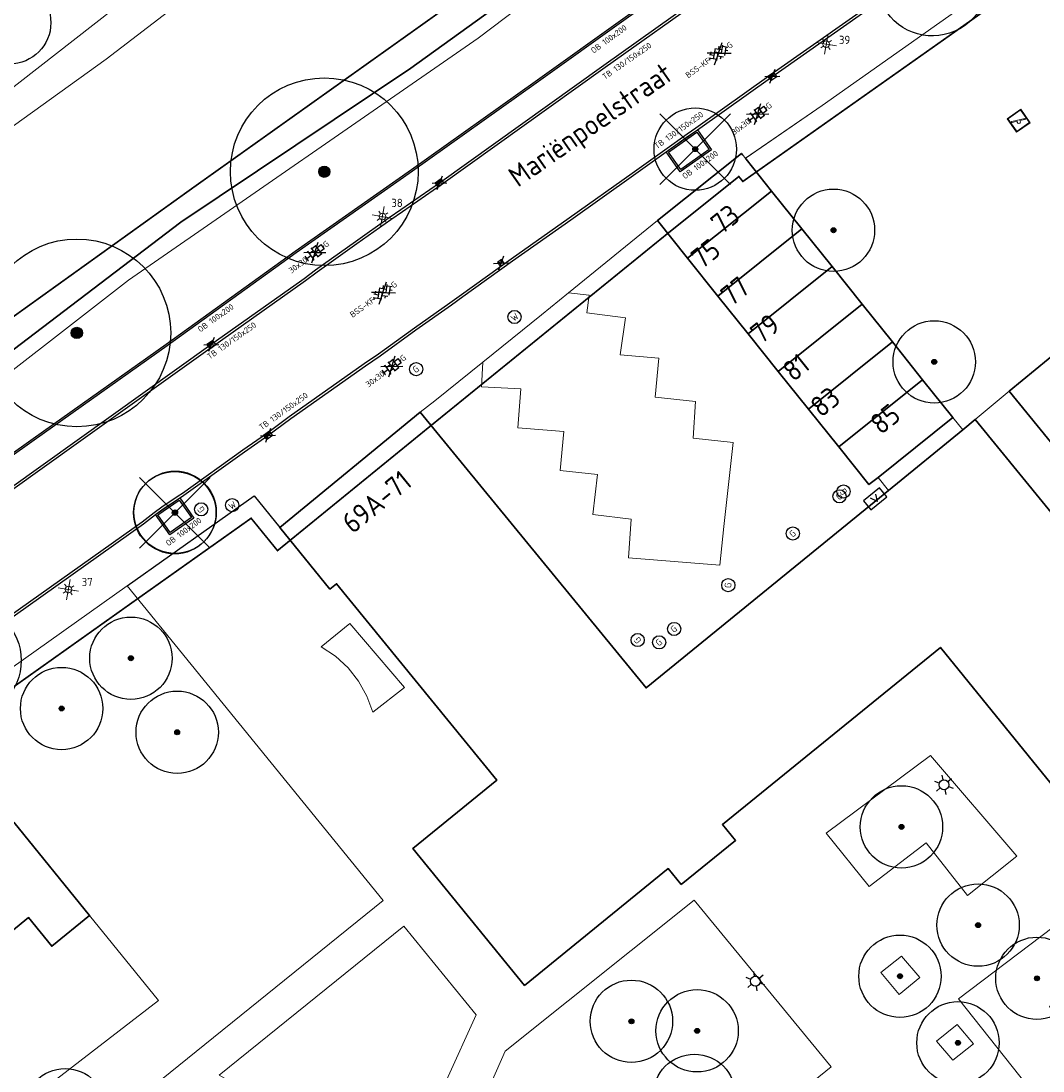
# Model space of a CAD drawing. Header units: metres. Extents: x 92877 to 94117, y 464509 to 465451.
# Tile 85 of 102: x 93310 to 93372, y 465229 to 465293. Entities that reach past the tile are written whole.
import ezdxf
from ezdxf.enums import TextEntityAlignment as Align

# ---------------------------------------------------------------- set-up
doc = ezdxf.new("R2010")
doc.units = ezdxf.units.M
doc.linetypes.add('IE-TERREINAFSCHEIDING', pattern=[10, 8, -2])
doc.linetypes.add('XX-PROJECTGRENS', pattern=[18, 12, -3, 0, -3])
doc.layers.get('0').update_dxf_attribs({"linetype": 'CONTINUOUS'})
for name, color, linetype, lineweight in [('B-WE-GK-BESCHOEIING-G', 252, 'GK-BESCHOEIING', 35), ('B-WE-GR-BEPLANTING_CULTUUR-G', 252, 'CONTINUOUS', 18), ('B-WE-GR-BOOM-S', 90, 'CONTINUOUS', 25), ('B-WE-GR-HAAG-G', 252, 'GR-HAAG1', 13), ('B-WE-IE-MEUBILAIR_WEGMEUBILAIR_LICHTMAST-T25', 7, 'CONTINUOUS', 25), ('B-WE-IE-MEUBILAIR_WEGMEUBILAIR_SPEELVOORZIENING-S', 252, 'CONTINUOUS', 18), ('B-WE-IE-TERREINAFSCHEIDING-G', 252, 'IE-TERREINAFSCHEIDING', 18), ('B-WE-IE-TERREINAFSCHEIDING_KUNSTMATIG_HEKWERK-G', 252, 'IE-TERREINAFSCHEIDING-KUNSTMATIG', 18), ('B-WE-KL-DATA_KAST-S', 252, 'CONTINUOUS', 25), ('B-WE-KL-ET_LS_OV_LICHTMAST-S', 252, 'CONTINUOUS', 25), ('B-WE-KL-GAS_HULPSTUK_STRAATPOT-S', 252, 'CONTINUOUS', 25), ('B-WE-KL-WATER-S', 252, 'CONTINUOUS', 25), ('B-WE-OG-TOPOGRAFIE_BEBOUWING-GV', 252, 'CONTINUOUS', 35), ('B-WE-OG-TOPOGRAFIE_HUISNUMMER-T25', 7, 'CONTINUOUS', 20), ('B-WE-OG-TOPOGRAFIE_STRAATNAAM-T18', 7, 'CONTINUOUS', 18), ('B-WE-OG-TOPOGRAFIE_WATER-GV', 252, 'CONTINUOUS', 18), ('B-WE-VH-VERHARDING-GV', 252, 'CONTINUOUS', 18), ('N-WE-KG-GRENS_PROJECT-G', 1, 'XX-PROJECTGRENS', 35), ('V-WE-GR-BOOM-S', 90, 'CONTINUOUS', 25), ('V-WE-KL-ET_LS_OV_LICHTMAST-S', 190, 'CONTINUOUS', 25), ('V-WE-RI-HWA_KOLK-S', 150, 'CONTINUOUS', 25), ('V-WE-VH-KANTOPSLUITING-T18', 10, 'CONTINUOUS', 18), ('V-WE-VH-KANTOPSLUITING_OPSLUITBAND_100X200-G', 150, 'VH-OPSLUITBAND_100X200-V', 25), ('V-WE-VH-KANTOPSLUITING_TROTTOIRBAND_130 150-G', 210, 'VH-TROTTOIRBAND_130-150-V', 25), ('V-WE-VH-KANTOPSLUITING_VOORKANTBAND-G', 50, 'CONTINUOUS', 25), ('V-WE-VH-MATERIAALGRENS-G', 7, 'CONTINUOUS-V', 25), ('V-WE-VH-VERHARDING_BETONSTRAATSTEEN-S', 252, 'CONTINUOUS', 25), ('V-WE-VH-VERHARDING_TEGEL-S', 252, 'CONTINUOUS', 25)]:
    doc.layers.add(name, color=color, linetype=linetype, lineweight=lineweight)
doc.styles.add('NLCS-ISO', font='NLCS-ISO.ttf')
doc.styles.add('NLCS-ISO-M200-T18', font='NLCS-ISO.ttf', dxfattribs={"height": 0.36})
doc.styles.add('NLCS-ISO-M200-T25', font='NLCS-ISO.ttf', dxfattribs={"height": 0.5})
doc.styles.get("Standard").update_dxf_attribs({"font": 'isocp.shx'})
doc.linetypes.add('CONTINUOUS-V', pattern='A,3.5,[24,NLCS.SHX,S=0.5,R=0,X=0,Y=0],3.5', length=7)
doc.linetypes.add('GK-BESCHOEIING', pattern='A,30,-5,[1,NLCS.SHX,S=1,R=0,X=0,Y=0],-5', length=40)
doc.linetypes.add('GR-HAAG1', pattern='A,6,[176,NLCS.SHX,S=0.125,R=0,X=0,Y=0],-2', length=8)
doc.linetypes.add('IE-TERREINAFSCHEIDING-KUNSTMATIG', pattern='A,4,[82,NLCS.SHX,S=0.75,R=90,X=0,Y=0],4,-2', length=10)
doc.linetypes.add('VH-OPSLUITBAND_100X200-V', pattern='A,4,[24,NLCS.SHX,S=1,R=0,X=0,Y=0],4,-2,4,-2', length=16)
doc.linetypes.add('VH-TROTTOIRBAND_130-150-V', pattern='A,2.5,[24,NLCS.SHX,S=1,R=0,X=0,Y=0],2.5,-2,2,-2,2,-2', length=15)

# ---------------------------------------------------------------- blocks, each defined once
blk = doc.blocks.new('Q_SPEELVOORZIENING')
blk.add_lwpolyline([(-0.5, 0.5), (0.5, 0.5), (0.5, -0.5), (-0.5, -0.5)], close=True)
for points in [[(-0.442, 0.464), (0.438, 0.464, -0.414214), (0.459, 0.442), (0.459, -0.437, -0.414214), (0.438, -0.459), (-0.442, -0.459, -0.414214), (-0.463, -0.437), (-0.463, 0.442), (-0.463, 0.444), (-0.463, 0.446), (-0.463, 0.448), (-0.462, 0.45), (-0.461, 0.451), (-0.46, 0.453), (-0.459, 0.455), (-0.458, 0.456), (-0.457, 0.457), (-0.456, 0.459), (-0.454, 0.46), (-0.453, 0.461), (-0.451, 0.462), (-0.449, 0.462), (-0.447, 0.463), (-0.446, 0.463), (-0.444, 0.464), (-0.442, 0.464)], [(-0.363, 0.198, 1.168313), (-0.386, 0.141)], [(-0.087, 0.021, 0.778987), (-0.04, -0.167)], [(-0.04, -0.167, 0.508825), (0.056, -0.036)], [(0.355, -0.156, 1.031322), (0.378, -0.1)]]:
    blk.add_lwpolyline(points, format="xyb")
for points in [[(-0.386, 0.141), (-0.087, 0.021)], [(-0.363, 0.198), (0.378, -0.1)], [(0.056, -0.036), (0.355, -0.156)]]:
    blk.add_lwpolyline(points)
blk = doc.blocks.new('Q_LICHTMAST')
for points in [[(-0.26, 0.15), (-0.52, 0.3)], [(0, 0.3), (0, 0.6)], [(0.26, 0.15), (0.52, 0.3)], [(-0.26, -0.15), (-0.52, -0.3)], [(0, -0.3), (0, -0.6)], [(0.26, -0.15), (0.52, -0.3)]]:
    blk.add_lwpolyline(points)
blk.add_circle((0, 0), 0.3)
blk = doc.blocks.new('V-SRI-KOLK_TROTTOIR-SO')
blk.add_hatch(color=256).paths.add_polyline_path([(1.125, 0.75), (-1.125, 0.75), (-1.125, -0.75)])
at = {"ltscale": 0.1}
for p, q in [((-1.875, 1.25), (1.875, -1.25)), ((1.875, 1.25), (-1.875, -1.25))]:
    blk.add_line(p, q, dxfattribs=at)
blk.add_line((-1.125, -0.75), (1.125, 0.75))
at = {"flags": 128}
blk.add_lwpolyline([(-1.125, -0.75), (1.125, -0.75), (1.125, 0.75), (-1.125, 0.75)], close=True, dxfattribs=at)
blk = doc.blocks.new('V-SRI-KOLK_STRAAT_300X300-SO')
at = {"ltscale": 0.1}
for p, q in [((-1.875, 2), (1.875, -0.5)), ((1.875, 2), (-1.875, -0.5))]:
    blk.add_line(p, q, dxfattribs=at)
for p, q in [((-0.75, 0), (0.75, 1.5)), ((0.75, 0), (-0.75, 1.5))]:
    blk.add_line(p, q)
at = {"flags": 128}
blk.add_lwpolyline([(-0.75, 0), (0.75, 0), (0.75, 1.5), (-0.75, 1.5)], close=True, dxfattribs=at)
blk = doc.blocks.new('SKL-WATER_STRAATPOT-SO')
blk.add_circle((0, 0), 2)
at = {"style": 'NLCS-ISO'}
blk.add_text('W', height=2, rotation=360, dxfattribs=at).set_placement((-1.06, -1.05))
blk = doc.blocks.new('V-SVH-TEGEL_300X300_DUN_HALFST_KL-SO')
for p, q in [((-3.08, 0.75), (-3, 0.75)), ((-3, -0.83), (-3, 0.83)), ((-3, 0), (-1.5, 0)), ((-1.84, 1.5), (-1.5, 1.5)), ((-1.5, -1.6), (-1.5, 1.6)), ((-1.5, 0.75), (0, 0.75)), ((0, -1.78), (0, 1.78)), ((0, 1.5), (1.5, 1.5)), ((0, 0), (1.5, 0)), ((1.5, -1.6), (1.5, 1.6)), ((1.5, 0.75), (3, 0.75)), ((3, -0.83), (3, 0.83)), ((3, 0), (3.39, 0)), ((-3.08, -0.75), (-3, -0.75)), ((-1.84, -1.5), (-1.5, -1.5)), ((-1.5, -0.75), (0, -0.75)), ((0, -1.5), (1.5, -1.5)), ((1.5, -0.75), (3, -0.75))]:
    blk.add_line(p, q)
at = {"ltscale": 0.1}
for q in [(-2.75, -1.98), (-2.73, 1.96), (2.73, 1.96), (2.75, -1.98)]:
    blk.add_line((0, 0), q, dxfattribs=at)
at = {"style": 'NLCS-ISO'}
blk.add_attdef('FORMAAT', text='', height=1.8, dxfattribs=at).set_placement((-3.18, 0), align=Align.MIDDLE_RIGHT)
blk.add_attdef('KLEUR', text='', height=1.8, dxfattribs=at).set_placement((3.49, 0), align=Align.MIDDLE_LEFT)
at = {"style": 'NLCS-ISO', "flags": 1}
blk.add_attdef('FUNCTIE', text='', height=1.8, dxfattribs=at).set_placement((0.12, -3.58), align=Align.MIDDLE_CENTER)
blk = doc.blocks.new('SKL-GAS_STRAATPOT-SO')
blk.add_circle((0, 0), 0.4)
at = {"style": 'NLCS-ISO'}
blk.add_text('G', height=0.4, rotation=360, dxfattribs=at).set_placement((-0.178, -0.188))
blk = doc.blocks.new('V-SVH-BSS_KEIFORMAAT_KEPER_KL-SO')
for p, q in [((-3.36, -0.25), (-2.89, 0.22)), ((-3.23, 0.55), (-1.41, -1.27)), ((0, 0), (-2.8, 2.01)), ((-2.44, 1.25), (-1.41, 0.22)), ((-2.15, -0.53), (0.08, 1.7)), ((-2.15, 0.96), (-1.49, 1.62)), ((-1.7, -1.56), (0.08, 0.22)), ((-0.67, 0.96), (1.56, -1.27)), ((-0.02, 1.8), (1.56, 0.22)), ((0, 0), (2.8, 2.01)), ((0.82, 0.96), (1.48, 1.62)), ((0.82, -0.53), (2.54, 1.19)), ((1.14, -1.7), (3.05, 0.22)), ((2.3, 0.96), (3.39, -0.13)), ((0, 0), (-3.13, -2.25)), ((-0.67, -0.53), (0.58, -1.77)), ((-0.44, -1.78), (0.08, -1.27)), ((0, 0), (3.13, -2.25)), ((2.3, -0.53), (2.8, -1.02))]:
    blk.add_line(p, q)
at = {"style": 'NLCS-ISO'}
blk.add_attdef('FORMAAT', text='', height=1.8, dxfattribs=at).set_placement((-3.39, -0.02), align=Align.MIDDLE_RIGHT)
blk.add_attdef('KLEUR', text='', height=1.8, dxfattribs=at).set_placement((3.39, 0), align=Align.MIDDLE_LEFT)
at = {"style": 'NLCS-ISO', "flags": 1}
blk.add_attdef('FUNCTIE', text='', height=1.8, dxfattribs=at).set_placement((0.12, -3.58), align=Align.MIDDLE_CENTER)
blk = doc.blocks.new('SKL-DATA_TERREINKAST-SO')
for q in [(-0.203, 0.2), (0.203, 0.2)]:
    blk.add_line((0, -0.209), q)
at = {"flags": 128}
blk.add_lwpolyline([(0.625, 0.35), (-0.625, 0.35), (-0.625, -0.35), (0.625, -0.35)], close=True, dxfattribs=at)
at = {"style": 'NLCS-ISO'}
blk.add_attdef('TYPE', text='', height=0.35, dxfattribs=at).set_placement((-0.034, 0.689), align=Align.MIDDLE_CENTER)
blk = doc.blocks.new('V-SGR-BOOM_01')
at = {"ltscale": 0.1}
h = blk.add_hatch(color=256, dxfattribs=at)
edge = h.paths.add_edge_path()
edge.add_arc((0, 0), 0.15, 0, 360)
at = {"lineweight": -3}
for p, q in [((-2.146, 2.146), (2.146, -2.146)), ((2.146, 2.146), (-2.146, -2.146))]:
    blk.add_line(p, q, dxfattribs=at)
for radius in [2.5, 0.045]:
    blk.add_circle((0, 0), radius)
at = {"ltscale": 0.1}
blk.add_circle((0, 0), 0.15, dxfattribs=at)
blk = doc.blocks.new('SGR-BOOM_01')
at = {"ltscale": 0.1}
h = blk.add_hatch(color=256, dxfattribs=at)
edge = h.paths.add_edge_path()
edge.add_arc((0, 0), 0.15, 0, 360)
for radius in [2.5, 0.045]:
    blk.add_circle((0, 0), radius)
blk.add_circle((0, 0), 0.15, dxfattribs=at)
blk = doc.blocks.new('SKL-ET_OV_LICHTMAST-SO')
at = {"color": 0, "linetype": 'ByBlock', "lineweight": 18}
for points in [[(-2.21, -2.21), (2.21, 2.21)], [(-2.21, 2.21), (2.21, -2.21)], [(-1.25, 0), (-2, 0)], [(-1.41, 1.41), (-0.88, 0.88)], [(0, 2), (0, 1.25)], [(0.88, 0.88), (1.41, 1.41)], [(2, 0), (1.25, 0)], [(-1.41, -1.41), (-0.88, -0.88)], [(0, -1.25), (0, -2)], [(0.88, -0.88), (1.41, -1.41)]]:
    blk.add_lwpolyline(points, dxfattribs=at)
blk.add_circle((0, 0), 1, dxfattribs=at)

msp = doc.modelspace()

# ---------------------------------------------------------------- linework, layer by layer
at = {"layer": 'B-WE-GK-BESCHOEIING-G', "flags": 128}
msp.add_lwpolyline([(93281.382, 465253.157), (93285.416, 465255.707), (93291.81, 465259.864), (93298.732, 465264.827), (93306.99, 465271.28), (93319.402, 465280.717), (93333.373, 465290.076), (93389.692, 465330.665), (93390.058, 465332.336), (93390.398, 465333.552), (93390.841, 465334.792), (93391.468, 465335.928)], dxfattribs=at)
at = {"layer": 'B-WE-GR-BEPLANTING_CULTUUR-G', "flags": 128}
for points in [[(93395.876, 465334.842), (93394.406, 465334.302), (93393.858, 465333.91), (93392.265, 465332.435), (93390.765, 465330.767), (93374.781, 465319.066), (93346.575, 465298.826), (93337.46, 465291.905), (93316.227, 465277.201), (93305.18, 465268.635), (93299.016, 465263.568), (93291.351, 465258.227), (93282.378, 465251.914)], [(93293.117, 465276.892), (93305.026, 465285.652), (93318.654, 465296.294), (93348.649, 465319.149)]]:
    msp.add_lwpolyline(points, dxfattribs=at)
at = {"layer": 'B-WE-GR-HAAG-G', "flags": 128}
msp.add_lwpolyline([(93313.85, 465238.61), (93318.04, 465233.45), (93263.08, 465191.08), (93246.89, 465177.72)], dxfattribs=at)
at = {"layer": 'B-WE-IE-TERREINAFSCHEIDING-G'}
msp.add_line((93367.64, 465268.73), (93369.696, 465270.465), dxfattribs=at)
at = {"layer": 'B-WE-IE-TERREINAFSCHEIDING_KUNSTMATIG_HEKWERK-G'}
for p, q in [((93353.723, 465284.627), (93358.341, 465287.797)), ((93366.28, 465268.86), (93366.88, 465268.111)), ((93362.367, 465264.433), (93361.734, 465265.223))]:
    msp.add_line(p, q, dxfattribs=at)
at = {"layer": 'B-WE-IE-TERREINAFSCHEIDING_KUNSTMATIG_HEKWERK-G', "flags": 128}
msp.add_lwpolyline([(93358.341, 465287.797), (93372.64, 465297.909), (93374.864, 465299.483), (93377.86, 465301.672), (93385.335, 465306.978), (93387.657, 465308.656), (93396.043, 465314.559), (93402.429, 465319.166)], dxfattribs=at)
at = {"layer": 'B-WE-OG-TOPOGRAFIE_BEBOUWING-GV'}
for p, q in [((93355.273, 465282.61), (93350.174, 465278.529)), ((93355.273, 465282.61), (93357.107, 465280.319)), ((93350.174, 465278.529), (93348.34, 465280.82)), ((93357.107, 465280.319), (93352.009, 465276.237)), ((93357.107, 465280.319), (93358.941, 465278.027)), ((93352.009, 465276.237), (93350.174, 465278.529)), ((93358.941, 465278.027), (93353.843, 465273.946)), ((93358.941, 465278.027), (93360.776, 465275.736)), ((93353.843, 465273.946), (93352.009, 465276.237)), ((93360.776, 465275.736), (93355.677, 465271.654)), ((93360.776, 465275.736), (93362.61, 465273.444)), ((93355.677, 465271.654), (93353.843, 465273.946)), ((93362.61, 465273.444), (93357.511, 465269.363)), ((93362.61, 465273.444), (93364.444, 465271.153)), ((93357.511, 465269.363), (93355.677, 465271.654)), ((93364.444, 465271.153), (93359.346, 465267.071)), ((93364.444, 465271.153), (93366.28, 465268.86)), ((93359.346, 465267.071), (93357.511, 465269.363)), ((93325.41, 465262.18), (93333.934, 465269.18)), ((93366.28, 465268.86), (93361.734, 465265.223)), ((93366.88, 465268.111), (93367.64, 465268.73)), ((93367.64, 465268.73), (93373.65, 465261.36)), ((93362.367, 465264.433), (93366.88, 465268.111)), ((93309.25, 465244.29), (93313.85, 465238.61))]:
    msp.add_line(p, q, dxfattribs=at)
at = {"layer": 'B-WE-OG-TOPOGRAFIE_BEBOUWING-GV', "flags": 128}
for points in [[(93348.34, 465280.82), (93353.44, 465284.9), (93353.512, 465284.81), (93353.682, 465284.598)], [(93353.682, 465284.598), (93353.718, 465284.552), (93355.273, 465282.61)], [(93369.696, 465270.465), (93372.071, 465272.395), (93379.279, 465278.252), (93382.873, 465273.839)], [(93382.873, 465273.839), (93387.069, 465268.687), (93377.486, 465260.9), (93369.696, 465270.465)], [(93333.934, 465269.18), (93347.65, 465252.44), (93362.367, 465264.433)], [(93361.734, 465265.223), (93361.18, 465264.78), (93359.346, 465267.071)], [(93349.783, 465240.49), (93348.993, 465241.46), (93340.27, 465234.37), (93333.49, 465242.69), (93338.58, 465246.83), (93328.85, 465258.76), (93328.45, 465258.44), (93325.41, 465262.18)], [(93385.706, 465230.605), (93385.43, 465230.38), (93365.52, 465254.89), (93352.29, 465244.14), (93353.081, 465243.17), (93349.783, 465240.49)], [(93313.85, 465238.61), (93311.56, 465236.75), (93310.15, 465238.49), (93305.28, 465234.53)]]:
    msp.add_lwpolyline(points, dxfattribs=at)
at = {"layer": 'B-WE-OG-TOPOGRAFIE_WATER-GV', "flags": 128}
msp.add_lwpolyline([(93350.165, 465317.339), (93327.491, 465300.326), (93314.853, 465290.62), (93274.578, 465261.646)], dxfattribs=at)
at = {"layer": 'B-WE-VH-VERHARDING-GV'}
for p, q in [((93353.682, 465284.598), (93358.341, 465287.797)), ((93342.947, 465276.431), (93348.34, 465280.82)), ((93304.396, 465250.302), (93316.14, 465258.63)), ((93316.14, 465258.63), (93331.682, 465239.522)), ((93350.57, 465239.55), (93358.896, 465229.419))]:
    msp.add_line(p, q, dxfattribs=at)
at = {"layer": 'B-WE-VH-VERHARDING-GV', "flags": 128}
for points in [[(93337.727, 465272.217), (93337.659, 465270.723), (93340.044, 465270.595), (93339.857, 465268.228), (93342.659, 465267.998), (93342.431, 465265.643), (93344.704, 465265.403), (93344.411, 465262.973), (93346.736, 465262.684), (93346.578, 465260.34), (93352.128, 465259.895), (93352.364, 465262.236), (93352.945, 465267.35), (93350.508, 465267.601), (93350.657, 465269.826), (93348.203, 465270.094), (93348.421, 465272.458), (93346.071, 465272.654), (93346.398, 465274.909), (93344.042, 465275.224), (93344.195, 465276.296), (93342.947, 465276.431)], [(93342.947, 465276.431), (93341.293, 465275.088), (93337.727, 465272.217)], [(93333.934, 465269.18), (93334.819, 465269.876), (93337.727, 465272.217)], [(93332.984, 465252.455), (93329.653, 465256.345), (93327.926, 465254.933), (93328.789, 465254.358), (93329.551, 465253.654), (93330.193, 465252.84), (93330.7, 465251.935), (93331.059, 465250.962), (93332.984, 465252.455)], [(93367.16, 465239.82), (93370.16, 465242.21), (93364.93, 465248.34), (93358.58, 465243.62), (93361.2, 465240.38), (93364.65, 465243.02), (93367.16, 465239.82)], [(93331.682, 465239.522), (93271.62, 465191.05), (93270.29, 465189.18)], [(93337.965, 465227.806), (93339.1, 465230.38), (93350.57, 465239.55)], [(93371.75, 465227.1), (93374.76, 465229.69), (93372.15, 465233.08), (93375.37, 465235.6), (93373.11, 465238.48), (93366.63, 465233.55), (93371.75, 465227.1)], [(93328.754, 465225.004), (93321.721, 465228.916), (93332.941, 465237.974)], [(93332.941, 465237.974), (93337.323, 465232.579), (93335.527, 465228.604)], [(93363.16, 465236.15), (93361.9, 465235.16), (93363.01, 465233.81), (93364.27, 465234.84), (93363.16, 465236.15)], [(93366.55, 465232), (93365.29, 465230.98), (93366.28, 465229.82), (93367.53, 465230.83), (93366.55, 465232)], [(93358.896, 465229.419), (93337.854, 465212.349), (93337.219, 465213.163)]]:
    msp.add_lwpolyline(points, dxfattribs=at)
at = {"layer": 'N-WE-KG-GRENS_PROJECT-G', "const_width": 0.1, "flags": 128}
msp.add_lwpolyline([(93142.804, 465086.89), (93145.447, 465089.504), (93147.332, 465091.955), (93148.613, 465093.182), (93161.411, 465113.679), (93167.204, 465122.957), (93170.456, 465128.173), (93179.763, 465143.103), (93186.894, 465154.496), (93187.89, 465154.904), (93188.17, 465154.679), (93191.39, 465152.077), (93194.828, 465149.413), (93202.752, 465142.922), (93211.334, 465136.086), (93246.401, 465107.701), (93253.059, 465102.314), (93253.343, 465100.976), (93245.804, 465089.865), (93244.522, 465087.941), (93231.812, 465069.293), (93227.954, 465063.58), (93226.853, 465062.424), (93215.691, 465046.012), (93211.996, 465040.636), (93204.425, 465029.753), (93202.609, 465027.143), (93198.032, 465020.213), (93194.363, 465014.869), (93190.619, 465009.505), (93189.819, 465008.221), (93185.531, 465002.305), (93181.433, 464996.691), (93178.696, 464993.153), (93172.103, 464984.564), (93163.085, 464972.835), (93161.131, 464970.564), (93154.083, 464961.647), (93148.985, 464955.311), (93145.469, 464951.039), (93138.605, 464942.927), (93131.702, 464935.14), (93128.236, 464931.41), (93126.865, 464929.653), (93122.062, 464924.79), (93112.82, 464915.353), (93112.694, 464915.474), (93110.007, 464912.809), (93108.158, 464914.641), (93097.954, 464904.418), (93099.616, 464902.379), (93097.346, 464900.004), (93095.105, 464898.042), (93093.141, 464896.427), (93087.358, 464891.835), (93084.647, 464889.561), (93079.687, 464885.222), (93073.559, 464880.645), (93064.795, 464874.789), (93057.662, 464870.165), (93057.255, 464870.007), (93057.168, 464870.002), (93056.607, 464870.091), (93053.277, 464868.411), (93060.039, 464854.372), (93062.426, 464849.152), (93065.249, 464843.338), (93068.532, 464844.778), (93069.154, 464846.147), (93077.316, 464850.716), (93083.11, 464853.91), (93083.112, 464853.905), (93087.983, 464856.618), (93087.623, 464857.315), (93087.914, 464857.845), (93094.137, 464862.208), (93094.032, 464862.502), (93094.431, 464862.805), (93094.609, 464862.539), (93096.966, 464864.191), (93097.445, 464863.691), (93100.286, 464866.409), (93107.265, 464873.112), (93113.757, 464878.765), (93119.027, 464883.354), (93126.19, 464890.319), (93126.053, 464890.447), (93129.224, 464893.588), (93132.754, 464897.33), (93136.979, 464901.466), (93141.064, 464906.039), (93145.123, 464910.02), (93146.946, 464911.937), (93151.571, 464916.872), (93154.026, 464919.546), (93161.923, 464928.693), (93166.437, 464933.828), (93170.519, 464938.737), (93174.372, 464943.51), (93176.337, 464945.983), (93178.669, 464948.924), (93181.236, 464952.541), (93184.321, 464956.452), (93185.617, 464958.052), (93188.572, 464961.84), (93195.315, 464970.699), (93197.093, 464969.277), (93199.637, 464972.465), (93198.95, 464972.958), (93202.951, 464977.949), (93202.249, 464978.521), (93202.364, 464978.666), (93202.234, 464979.72), (93202.711, 464980.328), (93203.771, 464980.458), (93206.283, 464983.648), (93206.153, 464984.709), (93206.628, 464985.314), (93207.678, 464985.434), (93209.477, 464987.722), (93211.5, 464990.295), (93211.38, 464991.345), (93211.858, 464991.954), (93212.908, 464992.074), (93215.413, 464995.259), (93215.283, 464996.319), (93215.758, 464996.923), (93216.817, 464997.043), (93217.976, 464998.513), (93217.195, 464999.188), (93221.285, 465004.117), (93220.562, 465004.619), (93224.498, 465009.504), (93223.744, 465010.107), (93228.745, 465016.379), (93228.548, 465017.661), (93229.799, 465019.138), (93230.171, 465019.204), (93232.859, 465016.92), (93240.879, 465028.723), (93247.237, 465037.466), (93243.345, 465039.426), (93245.385, 465042.407), (93267.791, 465074.762), (93271.654, 465080.832), (93274.315, 465084.653), (93274.677, 465085.271), (93280.631, 465092.992), (93283.915, 465097.533), (93293.238, 465109.1), (93296.471, 465112.853), (93305.145, 465123.792), (93308.461, 465126.639), (93309.398, 465127), (93310.34, 465127.104), (93311.021, 465127.029), (93311.569, 465126.572), (93314.325, 465123.425), (93311.446, 465121.218), (93317.763, 465113.435), (93320.742, 465115.844), (93321.734, 465114.618), (93318.743, 465112.198), (93332.363, 465095.383), (93335.324, 465097.784), (93336.313, 465096.566), (93333.394, 465094.197), (93346.863, 465077.572), (93349.745, 465079.914), (93350.754, 465078.674), (93347.845, 465076.305), (93354.176, 465068.5), (93362.85, 465075.591), (93361.376, 465077.286), (93365.219, 465080.332), (93350.596, 465098.232), (93346.729, 465095.077), (93346.089, 465095.987), (93350.715, 465099.775, 0.50922), (93350.922, 465101.967), (93324.402, 465134.651), (93320.907, 465131.811), (93318.885, 465134.322, -0.098106), (93317.859, 465136.546), (93317.809, 465136.827), (93329.287, 465148.479), (93335.156, 465154.254), (93344.697, 465163.309, -0.349567), (93347.493, 465163.354), (93347.813, 465163.049), (93349.127, 465161.413), (93346.391, 465159.229), (93348.191, 465157.343), (93348.243, 465157.384), (93353.341, 465151.084), (93356.361, 465153.524), (93357.294, 465152.369), (93354.273, 465149.929), (93367.901, 465133.094), (93370.919, 465135.533), (93371.856, 465134.369), (93368.844, 465131.928), (93379.841, 465118.334), (93382.859, 465120.772), (93383.785, 465119.621), (93380.762, 465117.178), (93384.644, 465112.392), (93390.968, 465117.536), (93393.698, 465119.744), (93389.575, 465124.751), (93393.126, 465127.653), (93381.652, 465141.958), (93378.045, 465139.012), (93374.932, 465142.847), (93384.724, 465150.628, 0.393005), (93384.971, 465152.673), (93376.322, 465163.131, 0.393551), (93374.278, 465163.377), (93369.858, 465159.798), (93359.893, 465172.144), (93359.196, 465171.59), (93356.894, 465174.416), (93366.327, 465182.365), (93383.74, 465196.71, -0.309181), (93386.819, 465196.235), (93386.977, 465196.072), (93387.797, 465195.067), (93385.13, 465192.859), (93391.412, 465185.104), (93394.43, 465187.543), (93395.435, 465186.298), (93392.425, 465183.858), (93405.872, 465167.212), (93408.891, 465169.662), (93409.895, 465168.418), (93406.884, 465165.977), (93415.682, 465155.114), (93422.305, 465160.477), (93419.312, 465164.504), (93427.805, 465171.459), (93432.936, 465175.602, 0.389945), (93433.117, 465177.605), (93406.306, 465210.598, 0.403895), (93404.272, 465210.792), (93395.071, 465203.259, -0.04985), (93394.529, 465205.075), (93406.003, 465214.474), (93406.153, 465214.258), (93408.855, 465216.515), (93413.243, 465220.126), (93424.061, 465228.978), (93433.335, 465236.564), (93456.901, 465255.803), (93462.358, 465260.256), (93474.24, 465257.384), (93487.491, 465268.365), (93481.957, 465274.413), (93477.953, 465270.75), (93460.622, 465275.164), (93454.054, 465277.377), (93450.532, 465272.851), (93448.516, 465271.205), (93400.455, 465231.959), (93399.011, 465233.652), (93395.691, 465230.975), (93395.475, 465231.241), (93389.321, 465226.059), (93372.983, 465212.672), (93260.058, 465121.022), (93254.212, 465128.327), (93255.485, 465129.359), (93251.172, 465134.67), (93250.976, 465134.513), (93249.73, 465136.066), (93249.925, 465136.222), (93245.512, 465141.593), (93245.414, 465141.489), (93215.797, 465178.086), (93224.817, 465185.374), (93221.615, 465189.311), (93221.504, 465189.439), (93221.504, 465189.484), (93221.582, 465189.664), (93258.555, 465216.278), (93287.858, 465237.306), (93316.719, 465257.815), (93323.665, 465262.74), (93325.266, 465260.773), (93334.631, 465268.404), (93348.967, 465280.041), (93353.283, 465283.494), (93353.525, 465283.192), (93373.219, 465297.094), (93403.844, 465318.948), (93403.686, 465319.158), (93405.483, 465320.403), (93410.351, 465324.912), (93402.835, 465333.569), (93398.335, 465338.895), (93392.573, 465334.08), (93389.104, 465331.474), (93348.447, 465302.964), (93320.1, 465282.787), (93289.014, 465260.48), (93254.82, 465235.917), (93226.588, 465215.717), (93213.129, 465205.995), (93182.769, 465181.222), (93183.254, 465180.57), (93182.292, 465179.905), (93183.685, 465178.016), (93174.631, 465171.467), (93173.396, 465173.195), (93172.303, 465172.388), (93168.471, 465170.193), (93170.119, 465168.084), (93171.264, 465166.905), (93171.887, 465165.92), (93172.046, 465165.485), (93172.061, 465164.02), (93171.791, 465162.221), (93171.603, 465161.889), (93167.902, 465156.013), (93164.39, 465150.403), (93160.435, 465144.058), (93158.382, 465140.726), (93156.607, 465137.917), (93154.807, 465135.049), (93153.786, 465134.188), (93154.016, 465133.775), (93153.338, 465133.133), (93153.16, 465132.506), (93153.134, 465132.463), (93152.077, 465130.671), (93150.973, 465128.906), (93147.775, 465123.769), (93144.058, 465117.809), (93140.544, 465112.153), (93139.017, 465109.781), (93136.381, 465105.485), (93134.48, 465102.415), (93134.183, 465101.965), (93133.958, 465101.735), (93130.915, 465098.93), (93126.03, 465094.455), (93121.818, 465090.575), (93117.904, 465086.833), (93113.47, 465082.448), (93112.834, 465082.495), (93109.779, 465079.439), (93106.782, 465076.441), (93106.819, 465075.801), (93105.522, 465074.513), (93100.162, 465069.076), (93097.993, 465066.793), (93094.572, 465063.113), (93089.135, 465057.106), (93083.693, 465051.015), (93080.417, 465047.335), (93077.017, 465043.497), (93073.934, 465040.014), (93073.472, 465039.534), (93072.001, 465037.863), (93071.812, 465037.638), (93069.705, 465035.225), (93068.078, 465033.424), (93064.121, 465029.238), (93059.891, 465024.784), (93054.546, 465019.348), (93051.829, 465016.783), (93042.954, 465008.588), (93039.428, 465005.328), (93039.04, 465005.881), (93035.768, 465003.501), (93034.642, 465002.582), (93035.282, 465001.847), (93028.269, 464995.871), (93027.63, 464996.626), (93025.853, 464995.108), (93024.898, 464994.489), (93025.348, 464993.801), (93025.385, 464993.139), (93023.546, 464991.657), (93020.74, 464989.867), (93009.831, 464980.839), (93002.614, 464974.822), (93001.219, 464974.424), (92997.627, 464972.314), (93000.275, 464968.182), (93003.222, 464963.818), (93004.539, 464962.472), (93005.558, 464961.008), (93007.714, 464956.785), (93011.389, 464958.36), (93011.758, 464959.803), (93016.761, 464964.005), (93022.798, 464969.066), (93023.124, 464969.069), (93023.859, 464969.958), (93031.994, 464976.787), (93034.007, 464978.44), (93039.335, 464982.95), (93042.149, 464985.327), (93043.343, 464986.286), (93048.652, 464990.9), (93051.638, 464993.482), (93054.319, 464995.599), (93054.16, 464995.728), (93056.817, 464998.088), (93056.95, 464998.249), (93057.025, 464998.223), (93061.752, 465002.708), (93069.172, 465009.817), (93070.327, 465011.305), (93072.947, 465014.003), (93077.454, 465018.647), (93081.951, 465023.517), (93086.147, 465028.149), (93090.291, 465032.813), (93095.645, 465038.867), (93100.706, 465044.522), (93107.652, 465052.218), (93109.08, 465053.733), (93109.476, 465054.154), (93112.165, 465057.006), (93113.936, 465058.77), (93117.521, 465062.601), (93121.643, 465066.775), (93123.547, 465068.699), (93128.69, 465073.617), (93128.797, 465073.72), (93131.858, 465076.592), (93136.523, 465080.981), (93138.359, 465082.708)], format="xyb", close=True, dxfattribs=at)
at = {"layer": 'V-WE-VH-KANTOPSLUITING_OPSLUITBAND_100X200-G', "flags": 128}
msp.add_lwpolyline([(93396.561, 465328.756), (93396.503, 465328.837), (93392.86, 465326.214), (93387.164, 465322.175), (93381.984, 465318.447), (93378.591, 465316.03), (93371.497, 465311.004), (93366.294, 465307.318), (93359.584, 465302.593), (93353.209, 465298.009), (93346.382, 465293.148), (93340.907, 465289.252), (93333.406, 465283.902), (93326.346, 465278.938), (93318.508, 465273.299), (93310.433, 465267.566), (93302.168, 465261.687), (93295.663, 465257.022), (93293.052, 465255.138), (93288.944, 465252.212), (93287.845, 465251.419), (93285.967, 465250.064), (93283.285, 465250.889), (93283.256, 465250.793)], dxfattribs=at)
for points in [[(93350.739, 465286.195), (93351.486, 465285.142), (93349.752, 465283.923), (93349.013, 465284.968)], [(93319.304, 465263.833), (93320.051, 465262.778), (93318.756, 465261.867), (93317.998, 465262.94)]]:
    msp.add_lwpolyline(points, close=True, dxfattribs=at)
at = {"layer": 'V-WE-VH-KANTOPSLUITING_TROTTOIRBAND_130 150-G', "flags": 128}
msp.add_lwpolyline([(93397.563, 465327.406), (93397.476, 465327.528), (93393.002, 465324.335), (93389.202, 465321.626), (93385.843, 465319.229), (93380.029, 465315.071), (93374.222, 465310.951), (93369.574, 465307.652), (93366.545, 465305.502), (93365.302, 465304.613), (93360.146, 465301.009), (93355.27, 465297.483), (93351.404, 465294.753), (93345.087, 465290.242), (93335.105, 465283.099), (93332.764, 465281.464), (93332.055, 465280.986), (93329.996, 465279.526), (93327.583, 465277.813), (93326.883, 465277.286), (93326.746, 465277.188), (93321.227, 465273.274), (93313.092, 465267.457), (93304.959, 465261.647), (93296.433, 465255.546), (93290.939, 465251.611), (93288.793, 465250.097), (93286.018, 465248.139), (93283.947, 465246.687), (93282.351, 465245.53), (93274.812, 465240.192), (93272.366, 465238.448), (93271.468, 465237.83), (93269.373, 465236.356), (93267.307, 465234.897), (93266.298, 465234.136), (93259.739, 465229.457), (93253.389, 465224.944), (93245.471, 465219.314), (93242.777, 465217.415), (93241.541, 465216.544), (93240.315, 465215.673), (93239.077, 465214.786), (93230.342, 465208.582), (93223.949, 465204.046), (93218.241, 465199.968), (93215.357, 465197.701), (93215.186, 465197.554), (93210.66, 465193.486), (93205.02, 465188.198), (93201.883, 465185.313), (93192.555, 465176.638), (93191.754, 465175.886), (93190.891, 465175.118), (93189.435, 465173.757), (93189.063, 465173.419), (93188.838, 465173.24), (93188.6, 465173.078), (93188.352, 465172.935), (93188.093, 465172.81), (93187.826, 465172.705), (93187.549, 465172.619), (93187.269, 465172.541), (93186.985, 465172.497), (93186.706, 465172.49), (93186.415, 465172.489), (93186.128, 465172.509), (93185.844, 465172.551), (93185.564, 465172.614), (93185.29, 465172.697), (93185.021, 465172.801), (93184.763, 465172.924), (93184.513, 465173.066), (93184.275, 465173.227), (93184.049, 465173.404), (93183.838, 465173.599), (93183.642, 465173.807), (93183.296, 465174.252), (93182.686, 465175.024), (93182.174, 465175.694), (93182.055, 465175.603)], dxfattribs=at)
msp.add_lwpolyline([(93218.022, 465190.496), (93218.124, 465190.606, -0.353959), (93218.014, 465191.353), (93219.365, 465192.516), (93221.654, 465194.406), (93224.065, 465196.223), (93225.173, 465197.04), (93226.188, 465197.789), (93228.962, 465199.725), (93230.206, 465200.588), (93231.474, 465201.503), (93232.654, 465202.355), (93234.083, 465203.35), (93236.405, 465205.032), (93236.869, 465205.368), (93237.512, 465205.819), (93240.4, 465207.848), (93244.121, 465210.464), (93246.547, 465212.198), (93249.191, 465214.049), (93250.78, 465215.218), (93251.801, 465215.968), (93251.876, 465216.022), (93256.332, 465219.183), (93258.238, 465220.542), (93260.922, 465222.463), (93262.99, 465223.951), (93270.022, 465228.916), (93271.053, 465229.651), (93273.226, 465231.179), (93275.217, 465232.608), (93276.062, 465233.24), (93280.692, 465236.547), (93281.505, 465237.136), (93281.796, 465237.339), (93284.418, 465239.173), (93285.726, 465240.098), (93288.102, 465241.778), (93290.309, 465243.352), (93291.81, 465244.423), (93293.244, 465245.445), (93294.61, 465246.429), (93298.527, 465249.184), (93300.442, 465250.544), (93301.828, 465251.528), (93302.842, 465252.252), (93305.489, 465254.145), (93306.597, 465254.937), (93317.127, 465262.41), (93317.862, 465262.969), (93318.319, 465263.318), (93319.323, 465263.968), (93319.585, 465264.137), (93323.253, 465266.768), (93324.684, 465267.77), (93326.068, 465268.794), (93330.609, 465272.006), (93331.493, 465272.611), (93333.674, 465274.173), (93335.829, 465275.693), (93336.53, 465276.211), (93339.538, 465278.365), (93343.074, 465280.871), (93346.884, 465283.578), (93348.874, 465284.992), (93350.227, 465285.956), (93350.763, 465286.335), (93355.338, 465289.585), (93362.643, 465294.739), (93363.585, 465295.407), (93365.572, 465296.8), (93369.25, 465299.389), (93372.737, 465301.866), (93373.937, 465302.719), (93377.105, 465304.97), (93381.352, 465307.967), (93383.191, 465309.265), (93383.544, 465309.514), (93389.744, 465313.926), (93390.742, 465314.639), (93391.883, 465315.447), (93397.032, 465319.097), (93398.109, 465319.859), (93400.026, 465321.215), (93401.316, 465322.128), (93401.229, 465322.25)], format="xyb", dxfattribs=at)
at = {"layer": 'V-WE-VH-KANTOPSLUITING_VOORKANTBAND-G', "flags": 128}
for points in [[(93396.561, 465328.756), (93392.918, 465326.133), (93387.222, 465322.094), (93382.042, 465318.366), (93378.649, 465315.948), (93371.555, 465310.922), (93366.352, 465307.236), (93359.642, 465302.512), (93353.267, 465297.928), (93346.44, 465293.067), (93340.965, 465289.171), (93333.464, 465283.82), (93326.404, 465278.857), (93318.566, 465273.218), (93310.491, 465267.484), (93302.226, 465261.606), (93295.721, 465256.941), (93293.11, 465255.057), (93289.002, 465252.131), (93287.904, 465251.338), (93285.985, 465249.954), (93283.256, 465250.793)], [(93397.563, 465327.406), (93393.089, 465324.213), (93389.289, 465321.504), (93385.93, 465319.107), (93380.116, 465314.949), (93374.309, 465310.829), (93369.661, 465307.53), (93366.632, 465305.38), (93365.389, 465304.491), (93360.233, 465300.887), (93355.357, 465297.361), (93351.491, 465294.631), (93345.174, 465290.12), (93335.192, 465282.977), (93332.849, 465281.34), (93332.14, 465280.863), (93330.083, 465279.404), (93327.672, 465277.692), (93326.972, 465277.165), (93326.833, 465277.066), (93321.314, 465273.152), (93313.179, 465267.335), (93305.046, 465261.525)], [(93306.51, 465255.059), (93317.038, 465262.531), (93317.771, 465263.088), (93318.233, 465263.441), (93319.242, 465264.094), (93319.5, 465264.261), (93323.166, 465266.89), (93324.596, 465267.892), (93325.98, 465268.916), (93330.523, 465272.129), (93331.407, 465272.734), (93333.587, 465274.295), (93335.741, 465275.815), (93336.442, 465276.332), (93339.451, 465278.487), (93342.987, 465280.993), (93346.797, 465283.7), (93348.787, 465285.114), (93350.14, 465286.078), (93350.676, 465286.457), (93355.251, 465289.707), (93362.556, 465294.861)]]:
    msp.add_lwpolyline(points, dxfattribs=at)
for points in [[(93350.763, 465286.335), (93351.626, 465285.118), (93349.728, 465283.784), (93348.874, 465284.992)], [(93319.329, 465263.971), (93320.191, 465262.754), (93318.732, 465261.728), (93317.858, 465262.965)]]:
    msp.add_lwpolyline(points, close=True, dxfattribs=at)
at = {"layer": 'V-WE-VH-MATERIAALGRENS-G', "flags": 128}
msp.add_lwpolyline([(93316.14, 465258.63), (93323.849, 465264.097), (93325.408, 465262.178)], dxfattribs=at)

# ---------------------------------------------------------------- block references
at = {"layer": 'B-WE-GR-BOOM-S'}
for p, xscale, yscale, rotation in [((93365.059, 465295.416), 1.36, 1.35, 34.99999999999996), ((93328.108, 465283.784), 2.28, 2.28, 34.99999999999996), ((93313.079, 465273.994), 2.28, 2.28, 38.00000000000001), ((93306.303, 465254.094), 1.36, 1.36, 35.99999999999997)]:
    msp.add_blockref('SGR-BOOM_01', p, dxfattribs=dict(at, xscale=xscale, yscale=yscale, rotation=rotation))
for p, rotation in [((93309.002, 465292.832), 38.00000000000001), ((93359.03, 465280.23), 129), ((93365.15, 465272.236), 129), ((93319.049, 465263.102), 33), ((93316.365, 465254.238), 129), ((93312.156, 465251.185), 34.99999999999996), ((93319.174, 465249.742), 129), ((93363.16, 465243.995), 37), ((93367.811, 465238.03), 39), ((93363.068, 465234.925), 129), ((93371.386, 465234.799), 38.00000000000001), ((93346.759, 465232.189), 39), ((93350.748, 465231.611), 129), ((93366.589, 465230.882), 39), ((93350.582, 465227.687), 39), ((93312.365, 465226.815), 38.00000000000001)]:
    msp.add_blockref('SGR-BOOM_01', p, dxfattribs=dict(at, rotation=rotation))
at = {"layer": 'B-WE-IE-MEUBILAIR_WEGMEUBILAIR_SPEELVOORZIENING-S', "rotation": 34.99999999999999}
msp.add_blockref('Q_SPEELVOORZIENING', (93370.277, 465286.884), dxfattribs=at)
at = {"layer": 'B-WE-KL-DATA_KAST-S', "rotation": 39}
msp.add_blockref('SKL-DATA_TERREINKAST-SO', (93361.565, 465263.926), dxfattribs=at)
at = {"layer": 'B-WE-KL-ET_LS_OV_LICHTMAST-S'}
for p, rotation in [((93365.739, 465246.552), 130), ((93354.289, 465234.623), 129)]:
    msp.add_blockref('Q_LICHTMAST', p, dxfattribs=dict(at, rotation=rotation))
at = {"layer": 'B-WE-KL-GAS_HULPSTUK_STRAATPOT-S'}
for p, rotation in [((93333.682, 465271.792), 35.99999999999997), ((93359.639, 465264.364), 129), ((93359.395, 465264.071), 39), ((93320.627, 465263.281), 125), ((93356.565, 465261.811), 39), ((93352.641, 465258.679), 84), ((93349.35, 465256.017), 39), ((93347.138, 465255.342), 129), ((93348.442, 465255.201), 39)]:
    msp.add_blockref('SKL-GAS_STRAATPOT-SO', p, dxfattribs=dict(at, rotation=rotation))
at = {"layer": 'B-WE-KL-WATER-S', "xscale": 0.2, "yscale": 0.2, "zscale": 0.2}
for p, rotation in [((93339.66, 465274.962), 39), ((93322.515, 465263.532), 34.99999999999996)]:
    msp.add_blockref('SKL-WATER_STRAATPOT-SO', p, dxfattribs=dict(at, rotation=rotation))
at = {"layer": 'V-WE-GR-BOOM-S'}
for p in [(93350.636, 465285.155), (93319.028, 465263.075)]:
    msp.add_blockref('V-SGR-BOOM_01', p, dxfattribs=at)
at = {"layer": 'V-WE-KL-ET_LS_OV_LICHTMAST-S', "xscale": 0.2, "yscale": 0.2, "zscale": 0.2, "rotation": 34.99999999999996}
for p in [(93358.591, 465291.533), (93331.639, 465281.058), (93312.57, 465258.41)]:
    msp.add_blockref('SKL-ET_OV_LICHTMAST-SO', p, dxfattribs=at)
at = {"layer": 'V-WE-RI-HWA_KOLK-S', "xscale": 0.2, "yscale": 0.2, "zscale": 0.2}
for name, p, rotation in [('V-SRI-KOLK_TROTTOIR-SO', (93355.314, 465289.568), 34.99999999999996), ('V-SRI-KOLK_TROTTOIR-SO', (93335.104, 465283.098), 35.99999999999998), ('V-SRI-KOLK_STRAAT_300X300-SO', (93338.929, 465278.113), 35.99999999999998), ('V-SRI-KOLK_TROTTOIR-SO', (93321.246, 465273.288), 34.99999999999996), ('V-SRI-KOLK_TROTTOIR-SO', (93324.684, 465267.771), 35.99999999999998)]:
    msp.add_blockref(name, p, dxfattribs=dict(at, rotation=rotation))
at = {"layer": 'V-WE-VH-VERHARDING_BETONSTRAATSTEEN-S', "xscale": 0.2, "yscale": 0.2, "zscale": 0.2, "rotation": 35.45176144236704}
for p in [(93352.042, 465290.981), (93331.66, 465276.441)]:
    msp.add_blockref('V-SVH-BSS_KEIFORMAAT_KEPER_KL-SO', p, dxfattribs=at).add_auto_attribs({'FORMAAT': 'BSS-KF', 'KLEUR': 'G'})
at = {"layer": 'V-WE-VH-VERHARDING_TEGEL-S', "xscale": 0.1999999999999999, "yscale": 0.1999999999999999, "zscale": 0.1999999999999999, "rotation": 36.89759634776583}
for p in [(93354.417, 465287.279), (93327.532, 465278.875), (93332.208, 465271.957)]:
    msp.add_blockref('V-SVH-TEGEL_300X300_DUN_HALFST_KL-SO', p, dxfattribs=at).add_auto_attribs({'FORMAAT': '30x30', 'KLEUR': 'G'})

# ---------------------------------------------------------------- texts
at = {"layer": 'B-WE-IE-MEUBILAIR_WEGMEUBILAIR_LICHTMAST-T25', "char_height": 0.5, "attachment_point": 1, "style": 'NLCS-ISO-M200-T25'}
for s, insert in [('39', (93359.359, 465292.042)), ('38', (93332.177, 465282.142)), ('37', (93313.373, 465259.116))]:
    msp.add_mtext_dynamic_manual_height_columns(s, width=3.78349, gutter_width=6.25, heights=[0], dxfattribs=dict(at, insert=insert))
at = {"layer": 'B-WE-OG-TOPOGRAFIE_HUISNUMMER-T25'}
for s, rotation, p in [('73', 38.7, (93352.452, 465280.908)), ('75', 38.7, (93351.263, 465278.809)), ('77', 38.7, (93353.051, 465276.535)), ('79', 38.7, (93354.874, 465274.258)), ('81', 38.7, (93356.755, 465271.908)), ('83', 38.7, (93358.525, 465269.81)), ('85', 38.7, (93362.168, 465268.772)), ('69A-71', 39.2, (93331.284, 465263.742))]:
    msp.add_text(s, height=1.25, rotation=rotation, dxfattribs=at).set_placement(p, align=Align.MIDDLE)
at = {"layer": 'B-WE-OG-TOPOGRAFIE_STRAATNAAM-T18'}
msp.add_text('Mariënpoelstraat', height=1.25, rotation=35, dxfattribs=at).set_placement((93344.373, 465286.486), align=Align.MIDDLE)
at = {"layer": 'V-WE-VH-KANTOPSLUITING-T18', "char_height": 0.36, "attachment_point": 1, "style": 'NLCS-ISO-M200-T18'}
for s, insert, rotation in [('OB 100x200', (93344.247, 465291.237), 36.15028), ('TB 130/150x250', (93344.936, 465289.651), 34.99351), ('TB 130/150x250', (93348.097, 465285.438), 35.38226), ('OB 100x200', (93349.794, 465283.604), 36.15028), ('OB 100x200', (93320.367, 465274.306), 35.62909), ('TB 130/150x250', (93320.94, 465272.659), 35.19573), ('TB 130/150x250', (93324.095, 465268.363), 35.74207), ('OB 100x200', (93318.423, 465261.314), 36.15028)]:
    msp.add_mtext_dynamic_manual_height_columns(s, width=4.97805, gutter_width=1.8, heights=[0], dxfattribs=dict(at, insert=insert, rotation=rotation))

doc.saveas('drawing.dxf')
